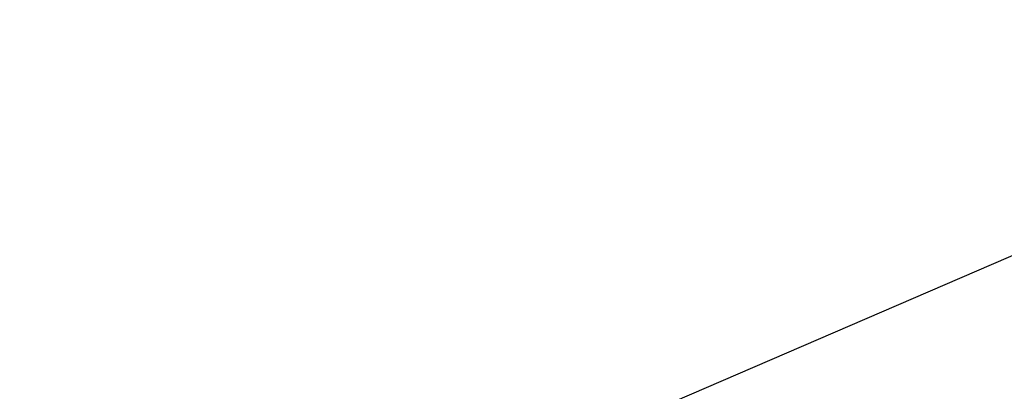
# Model space of a CAD drawing. Extents: x 4085 to 16488, y -65 to 12615.
# Tile 172 of 230: x 15660 to 15796, y 10656 to 10707. Entities that reach past the tile are written whole.
import ezdxf
from ezdxf.xclip import XClip

# ---------------------------------------------------------------- set-up
doc = ezdxf.new("R2010")
doc.units = 0
doc.header["$MEASUREMENT"] = 0
doc.header["$XCLIPFRAME"] = 0
doc.linetypes.add('CONTI', pattern=[0])
doc.layers.get('0').update_dxf_attribs({"color": 250, "linetype": 'CONTI'})

# ---------------------------------------------------------------- blocks, each defined once
blk = doc.blocks.new('A$C10aa157c')
at = {"linetype": 'Continuous'}
blk.add_lwpolyline([(-373.794, 108.522), (-373.794, 37.874), (-338.797, -11.85), (-296.167, 12.169), (-278.15, 12.669), (-222.292, -17.355), (-192.313, -27.416), (-152.842, -36.14), (-88.614, -37.229), (-24.387, -36.597), (-4.075, -35.346), (26.99, -25.762), (74.741, -7.279), (109.404, 7.299), (135.566, 19.468), (110.184, 64.198), (9.488, 20.698), (-104.253, 13.969), (-207.655, 33.676), (-251.57, 64.255), (-301.828, 93.335), (-373.794, 108.522)], dxfattribs=at)

msp = doc.modelspace()

# ---------------------------------------------------------------- block references
at = {"linetype": 'Continuous'}
ref = msp.add_blockref('A$C10aa157c', (15727.09, 10610.85, 2.27), dxfattribs=dict(at, xscale=2, yscale=2, zscale=2))
XClip(ref).set_block_clipping_path([(-373.794434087, 108.5221690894), (-301.8282399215, 93.3350241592), (-251.5703695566, 64.2554686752), (-207.654540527, 33.6758720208), (-104.2532370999, 13.9690799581), (9.4882953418, 20.6982215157), (110.1840137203, 64.198227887), (135.5661904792, 19.4677583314), (74.741036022, -7.2786312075), (26.9902694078, -25.761868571), (-4.0754597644, -35.3463755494), (-88.6139293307, -37.2294086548), (-152.8418739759, -36.1397910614), (-192.3131233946, -27.415677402), (-222.2923186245, -17.3547389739), (-278.1502265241, 12.6686452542), (-296.1702662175, 12.3849432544), (-338.797385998, -11.849717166), (-373.794434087, 37.8738306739)])

doc.saveas('drawing.dxf')
